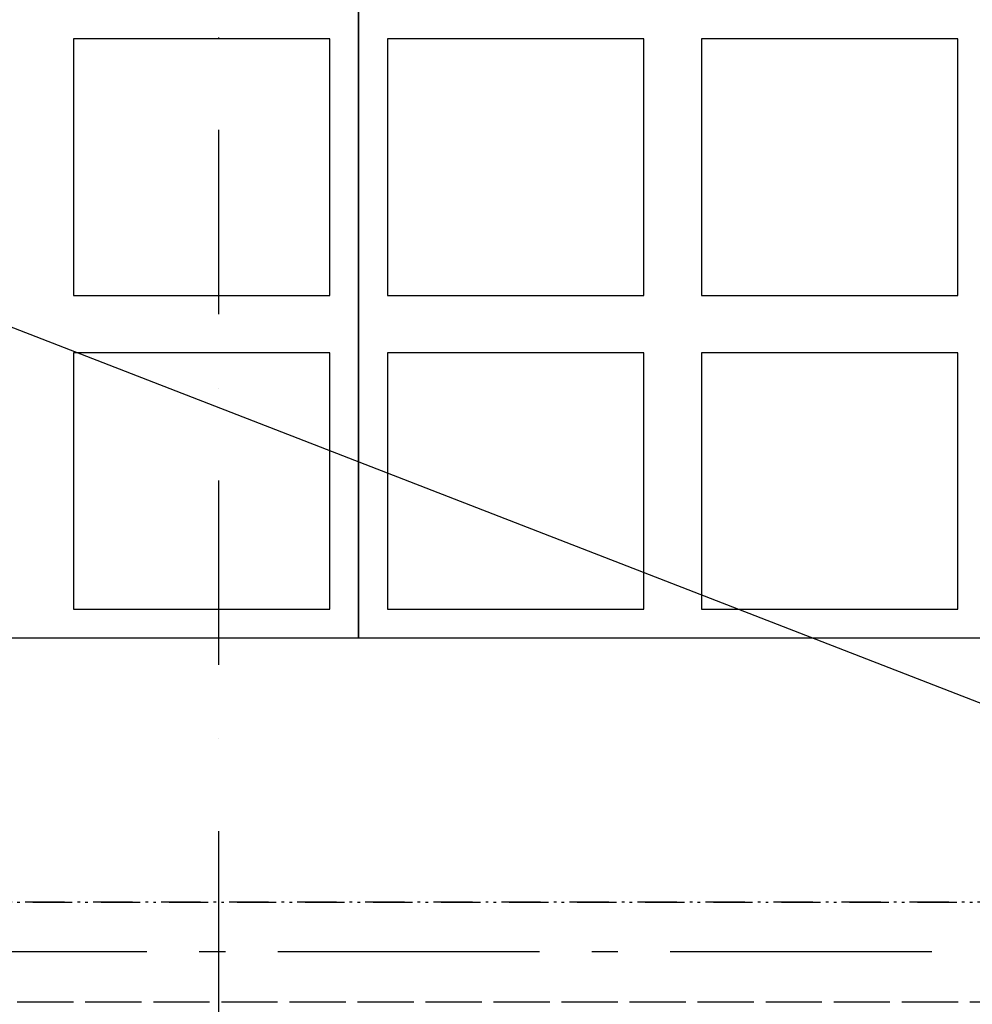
# Model space of a CAD drawing. Header units: millimetres. Extents: x -173281 to 144469, y -85977 to 83288.
# Tile 243 of 256: x -71754 to -69933, y -22317 to -20435. Entities that reach past the tile are written whole.
import ezdxf
from ezdxf.enums import TextEntityAlignment as Align

# ---------------------------------------------------------------- set-up
doc = ezdxf.new("R2010")
doc.units = ezdxf.units.MM
doc.header["$LTSCALE"] = 0.5
doc.header["$MEASUREMENT"] = 0
for name, pattern in [('Akselinje', [1500, 1000, -200, 100, -200]), ('Over snittplan', [260, 150, -50, 10, -50]), ('PLINE', [0]), ('Prikk & stiplet', [1340.555525, 705.555534, -352.777767, 0, -282.222223])]:
    doc.linetypes.add(name, pattern=pattern)
for name, color, linetype in [('253- Oppforet gulv_ påstøp(Nye konstruksjoner)', 7, 'Continuous'), ('256- Faste himlinger og overflatebehandling', 7, 'Continuous'), ('256- Faste himlinger og overflatebehandling(Nye konstruksjoner)', 7, 'Continuous'), ('82-- Modullinjer', 7, 'Continuous'), ('852- Snittmarkør', 7, 'Continuous')]:
    doc.layers.add(name, color=color, linetype=linetype)
doc.styles.add('GENERATED_STYLE_1', font='arial.ttf')
doc.styles.add('GENERATED_STYLE_2', font='arial.ttf')

# ---------------------------------------------------------------- blocks, each defined once
blk = doc.blocks.new('Standard grid marker[188]', base_point=(20939.5, -22216.9))
at = {"layer": '82-- Modullinjer', "linetype": 'Akselinje'}
blk.add_line((20739.5, -22216.9), (-81321.3, -22216.9), dxfattribs=at)
at = {"layer": '82-- Modullinjer', "style": 'GENERATED_STYLE_2'}
for tag, p in [('AC_MarkerText_1_1', (-81898.8, -22256.9)), ('AC_MarkerText_1_0', (21062, -22256.9))]:
    blk.add_attdef(tag, text='', height=175, rotation=90, dxfattribs=at).set_placement(p, align=Align.TOP_CENTER)

msp = doc.modelspace()

# ---------------------------------------------------------------- linework, layer by layer
at = {"layer": '256- Faste himlinger og overflatebehandling', "linetype": 'Over snittplan'}
for p, q in [((-77578.2, -22121.9), (-68773.2, -22121.9)), ((-77578.2, -22311.9), (-68773.2, -22311.9))]:
    msp.add_line(p, q, dxfattribs=at)
at = {"layer": '256- Faste himlinger og overflatebehandling(Nye konstruksjoner)', "linetype": 'PLINE'}
msp.add_line((-68938.2, -22121.9), (-77605.7, -18756.9), dxfattribs=at)
for points in [[(-71105.9, -19216.9), (-71105.9, -21616.9), (-72305.9, -21616.9), (-72305.9, -19216.9)], [(-69905.9, -19216.9), (-69905.9, -21616.9), (-71105.9, -21616.9), (-71105.9, -19216.9)], [(-71160.9, -20471.9), (-71650.9, -20471.9), (-71650.9, -20961.9), (-71160.9, -20961.9)], [(-70560.9, -20471.9), (-71050.9, -20471.9), (-71050.9, -20961.9), (-70560.9, -20961.9)], [(-69960.9, -20471.9), (-70450.9, -20471.9), (-70450.9, -20961.9), (-69960.9, -20961.9)], [(-71160.9, -21071.9), (-71650.9, -21071.9), (-71650.9, -21561.9), (-71160.9, -21561.9)], [(-70560.9, -21071.9), (-71050.9, -21071.9), (-71050.9, -21561.9), (-70560.9, -21561.9)], [(-69960.9, -21071.9), (-70450.9, -21071.9), (-70450.9, -21561.9), (-69960.9, -21561.9)]]:
    msp.add_lwpolyline(points, close=True, dxfattribs=at)
at = {"layer": '256- Faste himlinger og overflatebehandling(Nye konstruksjoner)', "linetype": 'Over snittplan', "flags": 128}
for points in [[(-68938.2, -22121.9), (-77605.7, -22121.9)], [(-77605.7, -22311.9), (-68938.2, -22311.9)]]:
    msp.add_lwpolyline(points, dxfattribs=at)
at = {"layer": '852- Snittmarkør', "linetype": 'Prikk & stiplet'}
msp.add_line((-71373.2, -49153.9), (-71373.2, 6068), dxfattribs=at)

# ---------------------------------------------------------------- block references
at = {"layer": '82-- Modullinjer', "linetype": 'PLINE'}
msp.add_blockref('Standard grid marker[188]', (20939.5, -22216.9), dxfattribs=at)

# ---------------------------------------------------------------- texts
at = {"layer": '253- Oppforet gulv_ påstøp(Nye konstruksjoner)', "linetype": 'Continuous', "insert": (-72473.7, -23090.8), "char_height": 125, "attachment_point": 8, "rotation": 321.4371, "style": 'GENERATED_STYLE_1'}
msp.add_mtext('\\A1;{\\pqc;\\fArial|b0|i0|c0|p0;\\W1.000000;Romma sine funksjonar krever endri\\fArial|b0|i0|c0|p0;\\W1.000000;n\\fArial|b0|i0|c0|p0;\\W1.000000;g av eksisterande golvkonstruksjonar}', dxfattribs=at)

doc.saveas('drawing.dxf')
